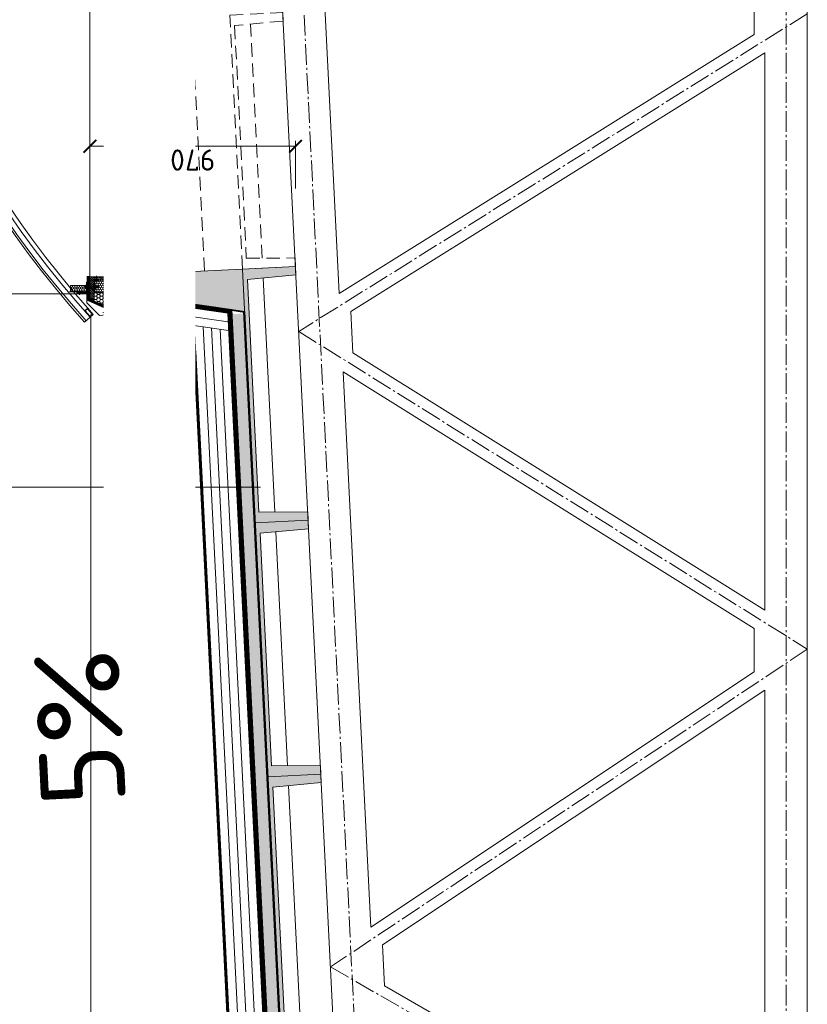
# Model space of a CAD drawing. Header units: millimetres. Extents: x -29085 to 3627694, y -159961 to 2281735.
# Tile 141 of 229: x 118157 to 121874, y 292406 to 297055. Entities that reach past the tile are written whole.
import ezdxf
from ezdxf import colors
from ezdxf.entities.mleader import LeaderData, LeaderLine
from ezdxf.enums import TextEntityAlignment as Align
from ezdxf.math import Vec2, Vec3

# ---------------------------------------------------------------- set-up
doc = ezdxf.new("R2010")
doc.units = ezdxf.units.MM
for name, pattern in [('AM_DIN_G_W050', [13.75, 9.75, -1.5, 1, -1.5]), ('CARKOVANA', [5, 3, -2]), ('DASHDOT', [25.4, 12.7, -6.35, 0, -6.35]), ('HIDDEN', [9.525, 6.35, -3.175])]:
    doc.linetypes.add(name, pattern=pattern)
doc.layers.add('_____detaily', color=1, linetype='Continuous')
for name, color, linetype, lineweight in [('A99_N_kce-pohl', 1, 'Continuous', 9), ('A99_N_kce-rez-sil', 6, 'Continuous', 18), ('A99_N_kce-rez-ten', 4, 'Continuous', 9), ('A99_N_koty-200', 5, 'Continuous', 5), ('A99_N_koty-200-vysk', 6, 'Continuous', 9), ('A99_N_sraf', 252, 'Continuous', 0), ('A99_N_txt-popis-50', 240, 'Continuous', 9), ('A99_N_znaceni 200', 5, 'Continuous', 5), ('A99_S_kce-pohl', 7, 'Continuous', 5), ('A99_S_kce-rez-sil', 7, 'Continuous', 15), ('A99_S_kce-rez-ten', 7, 'Continuous', 9), ('A99_S_sraf', 252, 'Continuous', 9)]:
    doc.layers.add(name, color=color, linetype=linetype, lineweight=lineweight)
doc.styles.add('A99_kota', font='isocpeur.ttf', dxfattribs={"height": 2})
doc.styles.add('A99_popis', font='isocpeur.ttf')
doc.styles.add('ad_popis 100', font='isocpeur.ttf', dxfattribs={"height": 200})
doc.linetypes.add('IZOLACE', pattern='A,0.00254,-2.54,[134,ltypeshp.shx,S=2.54,R=0,X=-2.54,Y=0],-5.08,[134,ltypeshp.shx,S=2.54,R=180,X=2.54,Y=0],-2.54', length=10.16254)
doc.dimstyles.new('A99_kota_200 new', dxfattribs={"dimscale": 200, "dimtxt": 2, "dimasz": 1.2, "dimexe": 0.5, "dimexo": 1.5, "dimgap": 0.3, "dimtad": 1, "dimdec": 0, "dimzin": 3, "dimdsep": 46, "dimtxsty": 'A99_kota', "dimblk": 'ARCHTICK', "dimcen": 2.5, "dimazin": 2, "dimtfac": 0.75, "dimtdec": 0, "dimtmove": 2, "dimatfit": 0, "dimfxl": 4, "dimfxlon": 1, "dimtolj": 1, "dimtzin": 0, "dimlwd": 5, "dimlwe": 5, "dimarcsym": 0})

# ---------------------------------------------------------------- blocks, each defined once
blk = doc.blocks.new('_ArchTick')
at = {"color": 0, "linetype": 'ByBlock', "const_width": 0.15}
blk.add_lwpolyline([(-0.5, -0.5), (0.5, 0.5)], dxfattribs=at)
blk = doc.blocks.new('*D585')
at = {"layer": 'A99_N_koty-200', "color": 0, "linetype": 'Continuous', "lineweight": 5, "ltscale": 10, "transparency": 16777216}
for p, q in [((118489, 296257.8), (118489, 296482.8)), ((119458.8, 296257.8), (119458.8, 296482.8)), ((118489, 296457.8), (119458.8, 296457.8))]:
    blk.add_line(p, q, dxfattribs=at)
at = {"layer": 'Defpoints', "color": 0, "linetype": 'Continuous', "ltscale": 10, "transparency": 16777216}
for p in [(119458.8, 296457.8), (119458.8, 295890.4), (118489, 295858.3)]:
    blk.add_point(p, dxfattribs=at)
at = {"layer": 'A99_N_koty-200', "color": 0, "linetype": 'Continuous', "lineweight": 5, "ltscale": 10, "transparency": 16777216, "xscale": 60, "yscale": 60, "zscale": 60}
for p, rotation in [((118489, 296457.8), 179.9999999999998), ((119458.8, 296457.8), 359.9999999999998)]:
    blk.add_blockref('_ArchTick', p, dxfattribs=dict(at, rotation=rotation))
at = {"layer": 'A99_N_koty-200', "color": 0, "linetype": 'Continuous', "lineweight": 0, "ltscale": 10, "transparency": 16777216, "insert": (118973.9, 296392.8), "char_height": 100, "attachment_point": 5, "rotation": 180, "style": 'A99_kota'}
blk.add_mtext('\\A1;970', dxfattribs=at)
blk = doc.blocks.new('*U53')
at = {"color": 0}
for p, q in [((-0.721, 4.139), (-4.149, 0.711)), ((4.139, 0.711), (0.711, 4.139)), ((-4.149, -0.721), (-0.721, -4.149)), ((0.711, -4.149), (4.139, -0.721)), ((-0.005, -4.445), (-0.005, -22.145))]:
    blk.add_line(p, q, dxfattribs=at)
for centre, start, end in [((-0.005, 3.424), 45, 135), ((-3.433, -0.005), 135, 225), ((3.424, -0.005), 315, 45), ((-0.005, -3.433), 225, 315)]:
    blk.add_arc(centre, 1.012, start, end, dxfattribs=at)
at = {"color": 0, "linetype": 'ByBlock', "style": 'A99_popis', "width": 0.953108}
blk.add_attdef('SKLADBA', text='', height=3, rotation=0.0103, dxfattribs=at).set_placement((-2.863, -1.506), (2.855, -1.505), align=Align.FIT)
blk = doc.blocks.new('Befestiger_gross')
at = {"layer": '_____detaily', "linetype": 'Continuous', "lineweight": -2}
for p, q in [((0.5, 0.5), (0, 0)), ((0.5, 0.5), (0, 0)), ((0.5, -0.5), (0, 0)), ((0.5, -0.5), (0, 0)), ((2.1, 0.5), (0.5, 0.5)), ((2.1, 0.5), (0.5, 0.5)), ((0.6, 0.5), (0.6, 0.5)), ((0.6, 0.5), (0.6, 0.5)), ((0.6, 0.5), (0.6, 0.5)), ((0.6, 0.5), (0.6, 0.5)), ((1.7, -1), (2.3, 1)), ((2.3, 1), (2.1, 0.5)), ((2.3, 1), (2.5, 0.5)), ((2.3, 1), (2.5, 0.5)), ((3.3, 0.5), (2.5, 0.5)), ((3.3, 0.5), (2.5, 0.5)), ((2.9, -1), (3.5, 1)), ((3.5, 1), (3.3, 0.5)), ((3.5, 1), (3.7, 0.5)), ((3.5, 1), (3.7, 0.5)), ((4.5, 0.5), (3.7, 0.5)), ((4.5, 0.5), (3.7, 0.5)), ((4, -1), (4.7, 1)), ((4.5, 0.5), (4.7, 1)), ((4.7, 1), (4.8, 0.5)), ((4.7, 1), (4.8, 0.5)), ((5.7, 0.5), (4.8, 0.5)), ((5.7, 0.5), (4.8, 0.5)), ((5.2, -1), (5.9, 1)), ((5.7, 0.5), (5.9, 1)), ((5.9, 1), (6, 0.5)), ((5.9, 1), (6, 0.5)), ((6.9, 0.5), (6, 0.5)), ((6, 0.5), (6, 0.5)), ((6.9, 0.5), (6, 0.5)), ((6, 0.5), (6, 0.5)), ((6.4, -1), (7, 1)), ((6.9, 0.5), (7, 1)), ((7, 1), (7.2, 0.5)), ((7, 1), (7.2, 0.5)), ((8.1, 0.5), (7.2, 0.5)), ((8.1, 0.5), (7.2, 0.5)), ((7.6, -1), (8.2, 1)), ((8.1, 0.5), (8.2, 1)), ((8.2, 1), (8.4, 0.5)), ((8.2, 1), (8.4, 0.5)), ((9.3, 0.5), (8.4, 0.5)), ((9.3, 0.5), (8.4, 0.5)), ((8.8, -1), (9.4, 1)), ((9.3, 0.5), (9.4, 1)), ((9.4, 1), (9.6, 0.5)), ((9.4, 1), (9.6, 0.5)), ((10.5, 0.5), (9.6, 0.5)), ((10.5, 0.5), (9.6, 0.5)), ((10, -1), (10.6, 1)), ((10.6, 1), (10.5, 0.5)), ((10.6, 1), (10.8, 0.5)), ((10.6, 1), (10.8, 0.5)), ((11.6, 0.5), (10.8, 0.5)), ((11.6, 0.5), (10.8, 0.5)), ((11.2, -1), (11.8, 1)), ((11.8, 1), (11.6, 0.5)), ((11.8, 1), (12, 0.5)), ((11.8, 1), (12, 0.5)), ((12.8, 0.5), (12, 0.5)), ((12.8, 0.5), (12, 0.5)), ((12.4, -1), (13, 1)), ((13, 1), (12.8, 0.5)), ((13, 1), (13.1, 0.5)), ((13, 1), (13.1, 0.5)), ((14, 0.5), (13.1, 0.5)), ((14, 0.5), (13.1, 0.5)), ((13.5, -1), (14.2, 1)), ((14.2, 1), (14, 0.5)), ((14.2, 1), (14.3, 0.5)), ((14.2, 1), (14.3, 0.5)), ((15.2, 0.5), (14.3, 0.5)), ((14.3, 0.5), (14.3, 0.5)), ((15.2, 0.5), (14.3, 0.5)), ((14.3, 0.5), (14.3, 0.5)), ((14.7, -1), (15.4, 1)), ((15.4, 1), (15.2, 0.5)), ((15.4, 1), (15.5, 0.5)), ((15.4, 1), (15.5, 0.5)), ((16.4, 0.5), (15.5, 0.5)), ((16.4, 0.5), (15.5, 0.5)), ((15.9, -1), (16.5, 1)), ((16.5, 1), (16.4, 0.5)), ((16.5, 1), (16.7, 0.5)), ((16.5, 1), (16.7, 0.5)), ((17.6, 0.5), (16.7, 0.5)), ((17.6, 0.5), (16.7, 0.5)), ((17.1, -1), (17.7, 1)), ((17.7, 1), (17.6, 0.5)), ((17.7, 1), (17.9, 0.5)), ((17.7, 1), (17.9, 0.5)), ((18.8, 0.5), (17.9, 0.5)), ((18.8, 0.5), (17.9, 0.5)), ((18.3, -1), (18.9, 1)), ((18.9, 1), (18.8, 0.5)), ((18.9, 1), (19.1, 0.5)), ((18.9, 1), (19.1, 0.5)), ((19.9, 0.5), (19.1, 0.5)), ((19.9, 0.5), (19.1, 0.5)), ((19.5, -1), (20.1, 1.1)), ((20.1, 1.1), (19.9, 0.5)), ((20.1, 1.1), (20.3, 0.5)), ((20.1, 1.1), (20.3, 0.5)), ((21.1, 0.5), (20.3, 0.5)), ((20.3, 0.5), (20.3, 0.5)), ((21.1, 0.5), (20.3, 0.5)), ((20.3, 0.5), (20.3, 0.5)), ((20.7, -1), (21.3, 1.1)), ((21.3, 1.1), (21.1, 0.5)), ((21.3, 1.1), (21.5, 0.5)), ((21.3, 1.1), (21.5, 0.5)), ((22.3, 0.5), (21.5, 0.5)), ((22.3, 0.5), (21.5, 0.5)), ((21.8, -1), (22.5, 1.1)), ((22.5, 1.1), (22.3, 0.5)), ((22.5, 1.1), (22.6, 0.5)), ((22.5, 1.1), (22.6, 0.5)), ((23.5, 0.5), (22.6, 0.5)), ((23.5, 0.5), (22.6, 0.5)), ((23, -1), (23.7, 1.1)), ((23.7, 1.1), (23.5, 0.5)), ((23.7, 1.1), (23.8, 0.5)), ((23.7, 1.1), (23.8, 0.5)), ((24.7, 0.5), (23.8, 0.5)), ((24.7, 0.5), (23.8, 0.5)), ((24.2, -1), (24.9, 1.1)), ((24.9, 1.1), (24.7, 0.5)), ((24.9, 1.1), (25, 0.5)), ((24.9, 1.1), (25, 0.5)), ((25.9, 0.5), (25, 0.5)), ((25.9, 0.5), (25, 0.5)), ((25.4, -1), (26, 1.1)), ((26, 1.1), (25.9, 0.5)), ((26, 1.1), (26.2, 0.5)), ((26, 1.1), (26.2, 0.5)), ((27, 0.5), (26.2, 0.5)), ((27, 0.5), (26.2, 0.5)), ((26.5, -1), (27.2, 1)), ((27.2, 1), (27, 0.5)), ((27.2, 1), (27.3, 0.5)), ((27.2, 1), (27.3, 0.5)), ((28.2, 0.5), (27.3, 0.5)), ((28.2, 0.5), (27.3, 0.5)), ((27.7, -1), (28.4, 1)), ((28.4, 1), (28.2, 0.5)), ((28.4, 1), (28.5, 0.5)), ((28.4, 1), (28.5, 0.5)), ((29.4, 0.5), (28.5, 0.5)), ((28.5, 0.5), (28.5, 0.5)), ((29.4, 0.5), (28.5, 0.5)), ((28.5, 0.5), (28.5, 0.5)), ((28.9, -1), (29.6, 1)), ((29.6, 1), (29.4, 0.5)), ((29.6, 1), (29.7, 0.5)), ((29.6, 1), (29.7, 0.5)), ((30.6, 0.5), (29.7, 0.5)), ((30.6, 0.5), (29.7, 0.5)), ((30.1, -1), (30.7, 1)), ((30.7, 1), (30.6, 0.5)), ((30.7, 1), (30.9, 0.5)), ((30.7, 1), (30.9, 0.5)), ((31.8, 0.5), (30.9, 0.5)), ((31.8, 0.5), (30.9, 0.5)), ((31.3, -1), (31.9, 1)), ((31.9, 1), (31.8, 0.5)), ((31.9, 1), (32.1, 0.5)), ((31.9, 1), (32.1, 0.5)), ((33, 0.5), (32.1, 0.5)), ((33, 0.5), (32.1, 0.5)), ((32.5, -1), (33.1, 1)), ((33.1, 1), (33, 0.5)), ((33.1, 1), (33.3, 0.5)), ((33.1, 1), (33.3, 0.5)), ((34.1, 0.5), (33.3, 0.5)), ((34.1, 0.5), (33.3, 0.5)), ((33.7, -1), (34.3, 1)), ((34.3, 1), (34.1, 0.5)), ((34.3, 1), (34.5, 0.5)), ((34.3, 1), (34.5, 0.5)), ((36.5, 0.5), (34.5, 0.5)), ((36.5, 0.5), (34.5, 0.5)), ((36.5, 0.5), (37.3, 1.4)), ((36.5, 0.5), (37.3, 1.4)), ((37.3, -1.4), (37.3, 1.4)), ((37.3, -1.4), (37.3, 1.4)), ((1.5, -0.5), (0.5, -0.5)), ((1.5, -0.5), (0.5, -0.5)), ((1.5, -0.5), (1.7, -1)), ((1.5, -0.5), (1.7, -1)), ((1.7, -1), (1.8, -0.5)), ((2.7, -0.5), (1.8, -0.5)), ((2.7, -0.5), (1.8, -0.5)), ((2.7, -0.5), (2.9, -1)), ((2.7, -0.5), (2.9, -1)), ((2.9, -1), (3, -0.5)), ((3.9, -0.5), (3, -0.5)), ((3.9, -0.5), (3, -0.5)), ((3.9, -0.5), (4, -1)), ((3.9, -0.5), (4, -1)), ((4.2, -0.5), (4, -1)), ((5.1, -0.5), (4.2, -0.5)), ((5.1, -0.5), (4.2, -0.5)), ((5.1, -0.5), (5.2, -1)), ((5.1, -0.5), (5.2, -1)), ((5.4, -0.5), (5.2, -1)), ((6.3, -0.5), (5.4, -0.5)), ((6.3, -0.5), (5.4, -0.5)), ((6.3, -0.5), (6.4, -1)), ((6.3, -0.5), (6.4, -1)), ((6.6, -0.5), (6.4, -1)), ((7.4, -0.5), (6.6, -0.5)), ((7.4, -0.5), (6.6, -0.5)), ((7.4, -0.5), (7.6, -1)), ((7.4, -0.5), (7.6, -1)), ((7.8, -0.5), (7.6, -1)), ((8.6, -0.5), (7.8, -0.5)), ((8.6, -0.5), (7.8, -0.5)), ((8.6, -0.5), (8.8, -1)), ((8.6, -0.5), (8.8, -1)), ((8.9, -0.5), (8.8, -1)), ((9.8, -0.5), (8.9, -0.5)), ((9.8, -0.5), (8.9, -0.5)), ((9.8, -0.5), (10, -1)), ((9.8, -0.5), (10, -1)), ((10.1, -0.5), (10, -1)), ((11, -0.5), (10.1, -0.5)), ((11, -0.5), (10.1, -0.5)), ((11, -0.5), (11.2, -1)), ((11, -0.5), (11.2, -1)), ((11.3, -0.5), (11.2, -1)), ((12.2, -0.5), (11.3, -0.5)), ((12.2, -0.5), (11.3, -0.5)), ((12.2, -0.5), (12.3, -1)), ((12.2, -0.5), (12.3, -1)), ((12.5, -0.5), (12.3, -1)), ((13.4, -0.5), (12.5, -0.5)), ((13.4, -0.5), (12.5, -0.5)), ((13.4, -0.5), (13.5, -1)), ((13.4, -0.5), (13.5, -1)), ((13.7, -0.5), (13.5, -1)), ((14.6, -0.5), (13.7, -0.5)), ((14.6, -0.5), (13.7, -0.5)), ((14.6, -0.5), (14.7, -1)), ((14.6, -0.5), (14.7, -1)), ((14.9, -0.5), (14.7, -1)), ((15.7, -0.5), (14.9, -0.5)), ((15.7, -0.5), (14.9, -0.5)), ((15.7, -0.5), (15.9, -1)), ((15.7, -0.5), (15.9, -1)), ((16.1, -0.5), (15.9, -1)), ((16.9, -0.5), (16.1, -0.5)), ((16.9, -0.5), (16.1, -0.5)), ((16.9, -0.5), (17.1, -1)), ((16.9, -0.5), (17.1, -1)), ((17.2, -0.5), (17.1, -1)), ((18.1, -0.5), (17.2, -0.5)), ((18.1, -0.5), (17.2, -0.5)), ((18.1, -0.5), (18.3, -1)), ((18.1, -0.5), (18.3, -1)), ((18.4, -0.5), (18.3, -1)), ((19.3, -0.5), (18.4, -0.5)), ((19.3, -0.5), (18.4, -0.5)), ((19.3, -0.5), (19.5, -1)), ((19.3, -0.5), (19.5, -1)), ((19.6, -0.5), (19.5, -1)), ((20.5, -0.5), (19.6, -0.5)), ((20.5, -0.5), (19.6, -0.5)), ((20.5, -0.5), (20.7, -1)), ((20.5, -0.5), (20.7, -1)), ((20.8, -0.5), (20.7, -1)), ((21.7, -0.5), (20.8, -0.5)), ((21.7, -0.5), (20.8, -0.5)), ((21.7, -0.5), (21.8, -1)), ((21.7, -0.5), (21.8, -1)), ((22, -0.5), (21.8, -1)), ((22.9, -0.5), (22, -0.5)), ((22.9, -0.5), (22, -0.5)), ((22.9, -0.5), (23, -1)), ((22.9, -0.5), (23, -1)), ((23.2, -0.5), (23, -1)), ((24.1, -0.5), (23.2, -0.5)), ((24.1, -0.5), (23.2, -0.5)), ((24.1, -0.5), (24.2, -1)), ((24.1, -0.5), (24.2, -1)), ((24.4, -0.5), (24.2, -1)), ((25.3, -0.5), (24.4, -0.5)), ((25.3, -0.5), (24.4, -0.5)), ((25.3, -0.5), (25.4, -1)), ((25.3, -0.5), (25.4, -1)), ((25.6, -0.5), (25.4, -1)), ((26.4, -0.5), (25.6, -0.5)), ((26.4, -0.5), (25.6, -0.5)), ((26.4, -0.5), (26.5, -1)), ((26.4, -0.5), (26.5, -1)), ((26.7, -0.5), (26.5, -1)), ((27.6, -0.5), (26.7, -0.5)), ((27.6, -0.5), (26.7, -0.5)), ((27.6, -0.5), (27.7, -1)), ((27.6, -0.5), (27.7, -1)), ((27.9, -0.5), (27.7, -1)), ((28.8, -0.5), (27.9, -0.5)), ((28.8, -0.5), (27.9, -0.5)), ((28.8, -0.5), (28.9, -1)), ((28.8, -0.5), (28.9, -1)), ((29.1, -0.5), (28.9, -1)), ((30, -0.5), (29.1, -0.5)), ((30, -0.5), (29.1, -0.5)), ((30, -0.5), (30.1, -1)), ((30, -0.5), (30.1, -1)), ((30.3, -0.5), (30.1, -1)), ((31.1, -0.5), (30.3, -0.5)), ((31.1, -0.5), (30.3, -0.5)), ((31.1, -0.5), (31.3, -1)), ((31.1, -0.5), (31.3, -1)), ((31.5, -0.5), (31.3, -1)), ((32.3, -0.5), (31.5, -0.5)), ((32.3, -0.5), (31.5, -0.5)), ((32.3, -0.5), (32.5, -1)), ((32.3, -0.5), (32.5, -1)), ((32.6, -0.5), (32.5, -1)), ((33.5, -0.5), (32.6, -0.5)), ((33.5, -0.5), (32.6, -0.5)), ((33.5, -0.5), (33.7, -1)), ((33.5, -0.5), (33.7, -1)), ((33.8, -0.5), (33.7, -1)), ((36.5, -0.5), (33.8, -0.5)), ((36.5, -0.5), (33.8, -0.5)), ((36.5, -0.5), (37.3, -1.4)), ((36.5, -0.5), (37.3, -1.4))]:
    blk.add_line(p, q, dxfattribs=at)

msp = doc.modelspace()

# ---------------------------------------------------------------- hatches: boundary and pattern name
at = {"layer": 'A99_N_kce-rez-ten', "lineweight": 0, "transparency": 33554562}
h = msp.add_hatch(dxfattribs=at)
h.set_pattern_fill('ANSI31', color=1, scale=50)
h.set_pattern_definition([(135, (123068.95, 261398.5855), (-4.4194174, -4.4194174), [])])
h.paths.add_polyline_path([(118489, 295825.8), (118649, 295825.8), (118649, 295840.8), (118489, 295840.8)])
at = {"layer": 'A99_N_kce-rez-ten', "linetype": 'Continuous', "lineweight": 0}
h = msp.add_hatch(dxfattribs=at)
h.set_pattern_fill('HONEY', color=1, scale=0.25, style=2)
h.set_pattern_definition([(90, (-86191.5497, -754730.248), (-5.41265875, 9.375), [6.25, -12.5]), (210, (-86191.5497, -754730.248), (-5.412658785, -9.37499998), [6.25, -12.5]), (150, (-86191.5497, -754730.248), (-10.825317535, 2e-08), [-12.5, 6.25])])
h.paths.add_polyline_path([(118472.5, 295769.8), (118472.5, 295799.8), (118397.5, 295799.8), (118397.5, 295773.8), (118455, 295773.3), (118455, 295769.8)])
at = {"layer": 'A99_N_kce-rez-ten', "lineweight": 0}
for points in [[(118469.7, 295800.8), (118469.7, 295785.8), (118470.7, 295785.8), (118470.7, 295800.8)], [(118512, 295800.8), (118512, 295785.8), (118510.9, 295785.8), (118510.9, 295800.8)], [(118638, 295808.3), (118638, 295793.3), (118639, 295793.3), (118639, 295808.3)]]:
    msp.add_hatch(color=1, dxfattribs=at).paths.add_polyline_path(points)
at = {"layer": 'A99_N_kce-rez-ten', "lineweight": 0, "transparency": 33554562}
h = msp.add_hatch(dxfattribs=at)
h.set_pattern_fill('ANSI31', color=1, scale=50)
h.set_pattern_definition([(135, (123068.95, 261326.0855), (-4.4194174, -4.4194174), [])])
h.paths.add_polyline_path([(118509, 295730.8), (118509, 295825.8), (118489, 295825.8), (118489, 295738.3)])
at = {"layer": 'A99_N_kce-rez-ten', "linetype": 'Continuous', "lineweight": 0}
h = msp.add_hatch(dxfattribs=at)
h.set_pattern_fill('HONEY', color=1, scale=0.25, style=2)
h.set_pattern_definition([(90, (-86071.0497, -754704.248), (-5.41265875, 9.375), [6.25, -12.5]), (210, (-86071.0497, -754704.248), (-5.412658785, -9.37499998), [6.25, -12.5]), (150, (-86071.0497, -754704.248), (-10.825317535, 2e-08), [-12.5, 6.25])])
h.paths.add_polyline_path([(118510.9, 295767.8), (118647, 295768.8), (118647, 295823.8), (118510.9, 295823.8)])
at = {"layer": 'A99_N_sraf', "lineweight": 0, "transparency": 33554562}
h = msp.add_hatch(dxfattribs=at)
h.set_pattern_fill('HONEY', color=1, scale=75)
h.set_pattern_definition([(0, (-86071.05, 262283.252), (14.0625, 8.11898812), [9.375, -18.75]), (120, (-86071.05, 262283.252), (-14.06249997, 8.11898818), [9.375, -18.75]), (60, (-86071.05, 262283.252), (3e-08, 16.2379763), [-18.75, 9.375])])
h.paths.add_polyline_path([(118509, 295765.8), (118508.9, 295726.8), (118664.4, 295657.6), (118675.9, 295736.8), (118649, 295765.8)])
h = msp.add_hatch(dxfattribs=at)
h.set_pattern_fill('HONEY', color=1, scale=75)
h.set_pattern_definition([(272.86, (118990.93, 295436.099), (8.81053, -13.63988), [9.375, -18.75]), (32.86, (118990.93, 295436.099), (7.40722, 14.4501), [9.375, -18.75]), (332.86, (118990.93, 295436.099), (16.21775, 0.8102), [-18.75, 9.375])])
h.paths.add_polyline_path([(118988.2, 295490.1), (118982.2, 295611.5), (118885.4, 295625.5)])
at = {"layer": 'A99_S_sraf', "lineweight": 0, "transparency": 33554687}
h = msp.add_hatch(dxfattribs=at)
h.set_pattern_fill('ZELEZOBETON', color=256, scale=10)
h.set_pattern_definition([(135, (122783.95, 243373.25), (-35.35534, -35.35534), []), (135, (122783.95, 243387.394), (-35.35534, -35.35534), []), (135, (122783.95, 243415.68), (-49.497475, -21.213203), [20, -10, 0, -10])])
h.paths.add_polyline_path([(119508.5, 289885.4), (119569.5, 289888.4), (119707, 289895.3), (119758.2, 289897.9), (119756.2, 289937.8), (119526, 289936.3), (119471.1, 291035), (119700.3, 291056.4), (119696.3, 291136.3), (119466.1, 291134.8), (119411.3, 292233.5), (119640.4, 292254.9), (119636.4, 292334.8), (119406.3, 292333.3), (119351.4, 293432), (119580.4, 293453.4), (119576.4, 293533.3), (119346.4, 293531.8), (119291.5, 294630.5), (119520.7, 294651.9), (119516.5, 294731.8), (119286.5, 294730.3), (119231.6, 295829), (119460.6, 295850.4), (119458.6, 295890.4), (118649.9, 295850), (118654.3, 295760.1), (119219.1, 295678.2)])
at = {"layer": 'A99_S_sraf', "linetype": 'Continuous', "lineweight": 0, "ltscale": 2, "transparency": 33554562}
h = msp.add_hatch(dxfattribs=at)
h.set_pattern_fill('BETON-LEHKY', color=256, scale=10)
h.set_pattern_definition([(137.86, (119497.84, 271899.01), (-26.83778, -29.660305), []), (92.86, (119482.357, 271943.362), (-29.660305, 26.837778), [5, -51.56854]), (137.86, (119482.108, 271948.356), (-26.83778, -29.660305), [5, -35]), (182.86, (119478.4, 271951.71), (-26.837778, -29.660305), [5, -51.56854]), (227.86, (119473.406, 271951.46), (29.660305, -26.83778), [5, -35]), (92.86, (119470.3, 271942.76), (-29.660305, 26.837778), [5, -51.56854]), (137.86, (119474.01, 271939.405), (-26.83778, -29.660305), [5, -35]), (182.86, (119479.002, 271939.655), (-26.837778, -29.660305), [5, -51.56854]), (227.86, (119482.357, 271943.362), (29.660305, -26.83778), [5, -35]), (137.86, (119465.08, 271955.62), (-26.83778, -29.660305), [10, -30])])
h.paths.add_polyline_path([(119452.2, 289810.9), (119159.7, 295665.2), (119214.6, 295667.9), (119503.5, 289885.1), (119504, 289808.5)])

# ---------------------------------------------------------------- linework, layer by layer
at = {"layer": 'A99_N_kce-pohl', "lineweight": 5}
for points in [[(118489, 295842.8), (118489, 298583.3)], [(118549, 295673.3), (118579, 295673.3), (118579, 295663.3), (118534, 295658.3), (118474, 295718.3), (118474, 295763.3), (118444, 295763.3)]]:
    msp.add_lwpolyline(points, dxfattribs=at)
at = {"layer": 'A99_N_kce-pohl', "linetype": 'Continuous', "lineweight": 0}
msp.add_lwpolyline([(118664.4, 295657.6), (118508.9, 295726.8), (118509, 295765.8), (118649, 295765.8), (118675.9, 295736.8)], close=True, dxfattribs=at)
at = {"layer": 'A99_N_kce-pohl', "linetype": 'Continuous'}
for points in [[(118478.3, 295693.6), (118504.9, 295663.8), (118490, 295650.5), (118463.4, 295680.3)], [(118478.1, 295690.1), (118501.4, 295664), (118490.2, 295654), (118466.9, 295680.1)]]:
    msp.add_lwpolyline(points, close=True, dxfattribs=at)
for points in [[(118504.9, 295663.8), (118478.3, 295693.6)], [(118490, 295650.5), (118463.9, 295627.2)]]:
    msp.add_lwpolyline(points, dxfattribs=at)
at = {"layer": 'A99_N_kce-pohl'}
msp.add_lwpolyline([(118493.8, 295663.3), (118493.8, 283513.3)], dxfattribs=at)
at = {"layer": 'A99_N_kce-pohl', "lineweight": 0}
for points in [[(119143.5, 295588.1), (118664.4, 295657.6)], [(118990.9, 295436.1), (118982.2, 295611.5)]]:
    msp.add_lwpolyline(points, dxfattribs=at)
at = {"layer": 'A99_N_kce-pohl', "linetype": 'Continuous', "lineweight": 5}
for radius, start, end in [(4410, 137.9079, 222.0921), (4355, 137.9045, 221.5692)]:
    msp.add_arc((121736.5, 298583.3), radius, start, end, dxfattribs=at)
at = {"layer": 'A99_N_kce-rez-sil', "color": 1, "linetype": 'Continuous', "lineweight": 5}
for radius, start, end in [(4400, 137.9079, 222.0921), (4375, 137.906, 222.094)]:
    msp.add_arc((121736.5, 298583.3), radius, start, end, dxfattribs=at)
at = {"layer": 'A99_N_kce-rez-ten', "color": 1, "lineweight": 0}
for p, q in [((118464.4, 295796.8), (118464.4, 295789.8)), ((118467.5, 295797.6), (118465.2, 295797.6)), ((118467.4, 295795.3), (118465.2, 295795.3)), ((118467.5, 295795.3), (118465.2, 295795.3)), ((118467.5, 295791.3), (118465.2, 295791.3)), ((118467.5, 295789), (118465.2, 295789)), ((118468.3, 295798.3), (118467.8, 295798.3)), ((118467.8, 295798.3), (118467.8, 295788.3)), ((118468.3, 295788.3), (118467.8, 295788.3)), ((118468.3, 295797.6), (118468.7, 295801.3)), ((118468.3, 295798.3), (118468.3, 295788.3)), ((118468.3, 295797.6), (118468.3, 295789)), ((118468.7, 295785.3), (118468.3, 295789)), ((118469.7, 295801.3), (118468.7, 295801.3)), ((118469.7, 295801.3), (118468.7, 295801.3)), ((118469.7, 295785.3), (118468.7, 295785.3)), ((118469.7, 295785.3), (118468.7, 295785.3)), ((118469.7, 295785.3), (118469.7, 295801.3)), ((118469.7, 295800.8), (118469.7, 295785.8)), ((118470.7, 295800.8), (118469.7, 295800.8)), ((118469.7, 295785.8), (118470.7, 295785.8)), ((118470.7, 295785.8), (118469.7, 295785.8)), ((118470.7, 295785.8), (118470.7, 295800.8)), ((118509, 295796.4), (118470.7, 295796.4)), ((118509, 295790.1), (118470.7, 295790.1)), ((118510.9, 295785.8), (118512, 295785.8)), ((118510.9, 295785.8), (118510.9, 295800.8)), ((118510.9, 295800.8), (118512, 295800.8)), ((118512, 295785.8), (118510.9, 295785.8)), ((118512, 295801.3), (118513, 295801.3)), ((118512, 295785.3), (118512, 295801.3)), ((118512, 295801.3), (118513, 295801.3)), ((118512, 295800.8), (118512, 295785.8)), ((118512, 295785.3), (118513, 295785.3)), ((118512, 295785.3), (118513, 295785.3)), ((118513.3, 295797.6), (118513, 295801.3)), ((118513, 295785.3), (118513.3, 295789)), ((118513.3, 295798.3), (118513.8, 295798.3)), ((118513.3, 295798.3), (118513.3, 295788.3)), ((118513.3, 295797.6), (118513.3, 295789)), ((118513.3, 295788.3), (118513.8, 295788.3)), ((118513.8, 295798.3), (118513.8, 295788.3)), ((118514.1, 295797.6), (118516.5, 295797.6)), ((118514.1, 295795.3), (118516.5, 295795.3)), ((118514.1, 295791.3), (118516.5, 295791.3)), ((118514.1, 295789), (118516.5, 295789)), ((118514.2, 295795.3), (118516.5, 295795.3)), ((118517.2, 295796.8), (118517.2, 295789.8)), ((118517.2, 295795.5), (118517.8, 295796.4)), ((118518.3, 295791), (118517.2, 295795.5)), ((118518.3, 295791), (118517.6, 295791)), ((118518.9, 295790.1), (118517.8, 295796.4)), ((118518.3, 295795.5), (118517.8, 295796.4)), ((118519.4, 295791), (118518.3, 295795.5)), ((118519, 295795.5), (118518.3, 295795.5)), ((118518.9, 295790.1), (118518.3, 295791)), ((118518.9, 295790.1), (118519.4, 295791)), ((118519, 295795.5), (118519.6, 295796.4)), ((118520.1, 295791), (118519, 295795.5)), ((118520.1, 295791), (118519.4, 295791)), ((118520.7, 295790.1), (118519.6, 295796.4)), ((118520.1, 295795.5), (118519.6, 295796.4)), ((118521.2, 295791), (118520.1, 295795.5)), ((118520.8, 295795.5), (118520.1, 295795.5)), ((118520.7, 295790.1), (118520.1, 295791)), ((118520.7, 295790.1), (118521.2, 295791)), ((118520.8, 295795.5), (118521.4, 295796.4)), ((118521.9, 295791), (118520.8, 295795.5)), ((118521.9, 295791), (118521.2, 295791)), ((118522.5, 295790.1), (118521.4, 295796.4)), ((118521.9, 295795.5), (118521.4, 295796.4)), ((118523, 295791), (118521.9, 295795.5)), ((118522.6, 295795.5), (118521.9, 295795.5)), ((118522.5, 295790.1), (118521.9, 295791)), ((118522.5, 295790.1), (118523, 295791)), ((118522.6, 295795.5), (118523.2, 295796.4)), ((118523.7, 295791), (118522.6, 295795.5)), ((118523.7, 295791), (118523, 295791)), ((118524.3, 295790.1), (118523.2, 295796.4)), ((118523.7, 295795.5), (118523.2, 295796.4)), ((118524.8, 295791), (118523.7, 295795.5)), ((118524.4, 295795.5), (118523.7, 295795.5)), ((118524.3, 295790.1), (118523.7, 295791)), ((118524.3, 295790.1), (118524.8, 295791)), ((118524.4, 295795.5), (118525, 295796.4)), ((118525.5, 295791), (118524.4, 295795.5)), ((118525.5, 295791), (118524.8, 295791)), ((118526.1, 295790.1), (118525, 295796.4)), ((118525.5, 295795.5), (118525, 295796.4)), ((118526.6, 295791), (118525.5, 295795.5)), ((118526.2, 295795.5), (118525.5, 295795.5)), ((118526.1, 295790.1), (118525.5, 295791)), ((118526.1, 295790.1), (118526.6, 295791)), ((118526.2, 295795.5), (118526.8, 295796.4)), ((118527.3, 295791), (118526.2, 295795.5)), ((118527.3, 295791), (118526.6, 295791)), ((118527.9, 295790.1), (118526.8, 295796.4)), ((118527.3, 295795.5), (118526.8, 295796.4)), ((118528.4, 295791), (118527.3, 295795.5)), ((118528, 295795.5), (118527.3, 295795.5)), ((118527.9, 295790.1), (118527.3, 295791)), ((118527.9, 295790.1), (118528.4, 295791)), ((118528, 295795.5), (118528.6, 295796.4)), ((118529.1, 295791), (118528, 295795.5)), ((118529.1, 295791), (118528.4, 295791)), ((118529.7, 295790.1), (118528.6, 295796.4)), ((118529.1, 295795.5), (118528.6, 295796.4)), ((118530.2, 295791), (118529.1, 295795.5)), ((118529.8, 295795.5), (118529.1, 295795.5)), ((118529.7, 295790.1), (118529.1, 295791)), ((118529.7, 295790.1), (118530.2, 295791)), ((118529.8, 295795.5), (118530.2, 295796.1)), ((118530.2, 295794.1), (118529.8, 295795.5)), ((118530.2, 295791), (118530.2, 295796.1)), ((118530.9, 295795.3), (118530.2, 295795.5)), ((118530.2, 295791), (118530.9, 295791.2)), ((118530.9, 295791.2), (118530.9, 295795.3)), ((118632.7, 295804.3), (118632.7, 295797.3)), ((118635.8, 295805.1), (118633.4, 295805.1)), ((118635.7, 295802.8), (118633.4, 295802.8)), ((118635.8, 295802.8), (118633.4, 295802.8)), ((118635.8, 295798.8), (118633.4, 295798.8)), ((118635.8, 295796.5), (118633.4, 295796.5)), ((118636.6, 295805.8), (118636.1, 295805.8)), ((118636.1, 295805.8), (118636.1, 295795.8)), ((118636.6, 295795.8), (118636.1, 295795.8)), ((118636.6, 295805.1), (118637, 295808.8)), ((118636.6, 295805.8), (118636.6, 295795.8)), ((118636.6, 295805.1), (118636.6, 295796.5)), ((118637, 295792.8), (118636.6, 295796.5)), ((118638, 295808.8), (118637, 295808.8)), ((118638, 295808.8), (118637, 295808.8)), ((118638, 295792.8), (118637, 295792.8)), ((118638, 295792.8), (118637, 295792.8)), ((118638, 295792.8), (118638, 295808.8)), ((118638, 295808.3), (118638, 295793.3)), ((118639, 295808.3), (118638, 295808.3)), ((118638, 295793.3), (118639, 295793.3)), ((118639, 295793.3), (118638, 295793.3)), ((118639, 295793.3), (118639, 295808.3)), ((118686.2, 295803.9), (118639, 295803.9)), ((118686.2, 295797.6), (118639, 295797.6)), ((118686.6, 295797.6), (118685.5, 295803.9)), ((118687.2, 295798.5), (118686.1, 295803)), ((118686.8, 295803), (118686.1, 295803)), ((118686.6, 295797.6), (118686.1, 295798.5)), ((118686.6, 295797.6), (118687.2, 295798.5)), ((118686.8, 295803), (118687.3, 295803.9)), ((118687.9, 295798.5), (118686.8, 295803)), ((118687.9, 295798.5), (118687.1, 295798.5)), ((118688.4, 295797.6), (118687.3, 295803.9)), ((118687.9, 295803), (118687.3, 295803.9)), ((118689, 295798.5), (118687.9, 295803)), ((118688.6, 295803), (118687.9, 295803)), ((118688.4, 295797.6), (118687.9, 295798.5)), ((118688.4, 295797.6), (118689, 295798.5)), ((118688.6, 295803), (118689.1, 295803.9)), ((118689.7, 295798.5), (118688.6, 295803)), ((118689.7, 295798.5), (118688.9, 295798.5)), ((118690.2, 295797.6), (118689.1, 295803.9)), ((118689.7, 295803), (118689.1, 295803.9)), ((118690.8, 295798.5), (118689.7, 295803)), ((118690.4, 295803), (118689.7, 295803)), ((118690.2, 295797.6), (118689.7, 295798.5)), ((118690.2, 295797.6), (118690.8, 295798.5)), ((118690.4, 295803), (118690.9, 295803.9)), ((118691.5, 295798.5), (118690.4, 295803)), ((118691.5, 295798.5), (118690.7, 295798.5)), ((118692, 295797.6), (118690.9, 295803.9)), ((118691.5, 295803), (118690.9, 295803.9)), ((118692.6, 295798.5), (118691.5, 295803)), ((118692.2, 295803), (118691.5, 295803)), ((118692, 295797.6), (118691.5, 295798.5)), ((118692, 295797.6), (118692.6, 295798.5)), ((118692.2, 295803), (118692.7, 295803.9)), ((118693.3, 295798.5), (118692.2, 295803)), ((118693.3, 295798.5), (118692.5, 295798.5)), ((118693.8, 295797.6), (118692.7, 295803.9)), ((118693.3, 295803), (118692.7, 295803.9)), ((118694.4, 295798.5), (118693.3, 295803)), ((118694, 295803), (118693.3, 295803)), ((118693.8, 295797.6), (118693.3, 295798.5)), ((118693.8, 295797.6), (118694.4, 295798.5)), ((118694, 295803), (118694.5, 295803.9)), ((118695.1, 295798.5), (118694, 295803)), ((118695.1, 295798.5), (118694.3, 295798.5)), ((118695.6, 295797.6), (118694.5, 295803.9)), ((118695.1, 295803), (118694.5, 295803.9)), ((118696.2, 295798.5), (118695.1, 295803)), ((118695.8, 295803), (118695.1, 295803)), ((118695.6, 295797.6), (118695.1, 295798.5)), ((118695.6, 295797.6), (118696.2, 295798.5)), ((118695.8, 295803), (118696.3, 295803.9)), ((118696.9, 295798.5), (118695.8, 295803)), ((118696.9, 295798.5), (118696.1, 295798.5)), ((118697.4, 295797.6), (118696.3, 295803.9)), ((118696.9, 295803), (118696.3, 295803.9)), ((118698, 295798.5), (118696.9, 295803)), ((118697.6, 295803), (118696.9, 295803)), ((118697.4, 295797.6), (118696.9, 295798.5)), ((118697.4, 295797.6), (118698, 295798.5)), ((118697.6, 295803), (118698, 295803.6)), ((118698, 295801.6), (118697.6, 295803)), ((118698, 295798.5), (118698, 295803.6)), ((118698.7, 295802.8), (118698, 295803)), ((118698, 295798.5), (118698.7, 295798.7)), ((118698.7, 295798.7), (118698.7, 295802.8))]:
    msp.add_line(p, q, dxfattribs=at)
at = {"layer": 'A99_N_kce-rez-ten', "color": 1, "linetype": 'Continuous', "lineweight": 0}
for points in [[(118476.5, 295765.8), (118476.5, 295760.8), (118479, 295760.8), (118479, 295840.8), (118489, 295840.8), (118489, 295842.8), (118476.5, 295842.8), (118476.5, 295765.8)], [(118649, 295840.8), (118489, 295840.8), (118489, 295825.8), (118649, 295825.8)], [(118472.5, 295769.8), (118472.5, 295799.8), (118397.5, 295799.8), (118397.5, 295769.8)], [(118509, 295730.3), (118509, 295825.8), (118489, 295825.8), (118489, 295738.8)], [(118531, 295825.8), (118509, 295825.8), (118509, 295765.8), (118649, 295765.8), (118649, 295825.8), (118627, 295825.8), (118627, 295823.8), (118647, 295823.8), (118647, 295767.8), (118510.9, 295767.8), (118510.9, 295823.8), (118531, 295823.8)], [(118455, 295769.8), (118455, 295773.3), (118397.5, 295773.3), (118397.5, 295769.8)]]:
    msp.add_lwpolyline(points, close=True, dxfattribs=at)
at = {"layer": 'A99_N_kce-rez-ten', "linetype": 'CARKOVANA', "lineweight": 0, "ltscale": 15, "const_width": 5}
for points in [[(119621.5, 289583.3), (119621.5, 289723.5, 0.400665), (119609.5, 289736), (119292.3, 289750.7, -0.386254), (119266.1, 289776.8), (118980.9, 295487.4), (118881.3, 295618.6), (118662.3, 295650.3), (118481.5, 295730.9), (118481.5, 295840.8)], [(119626.5, 289583.3), (119626.5, 289723.5, 0.400665), (119609.8, 289741), (119292.6, 289755.7, -0.386254), (119271.1, 289777.1), (118985.8, 295489.2), (118884.1, 295623.2), (118663.7, 295655.2), (118486.5, 295734.1), (118486.5, 295840.8)]]:
    msp.add_lwpolyline(points, format="xyb", dxfattribs=at)
at = {"layer": 'A99_N_kce-rez-ten', "linetype": 'Continuous', "lineweight": 0}
for points in [[(118479, 295840.8), (118479, 295729.3), (118661.6, 295647.9), (118879.9, 295616.2), (118978.4, 295486.5), (119261.7, 289816.6)], [(118484, 295840.8), (118484, 295732.5), (118663, 295652.8), (118882.7, 295620.9), (118983.3, 295488.3), (119266.6, 289816.9)], [(118489, 295840.8), (118489, 295735.8), (118664.4, 295657.6), (118885.4, 295625.5), (118988.2, 295490.1), (119271.6, 289817.1)]]:
    msp.add_lwpolyline(points, dxfattribs=at)
at = {"layer": 'A99_N_kce-rez-ten', "linetype": 'Continuous', "lineweight": 0, "ltscale": 0.5}
for points in [[(119619, 289583.3), (119619, 289723.5, 0.400665), (119609.4, 289733.5), (119292.2, 289748.3, -0.386254), (119263.6, 289776.7), (118978.4, 295486.5), (118879.9, 295616.2), (118661.6, 295647.9), (118479, 295729.3), (118479, 295840.8)], [(119624, 289583.3), (119624, 289723.5, 0.400665), (119609.6, 289738.5), (119292.4, 289753.2, -0.386254), (119268.6, 289777), (118983.3, 295488.3), (118882.7, 295620.9), (118663, 295652.8), (118484, 295732.5), (118484, 295840.8)], [(119629, 289583.3), (119629, 289723.5, 0.400665), (119609.9, 289743.5), (119292.7, 289758.2, -0.386254), (119273.6, 289777.2), (118988.2, 295490.1), (118885.4, 295625.5), (118664.4, 295657.6), (118489, 295735.8), (118489, 295840.8)]]:
    msp.add_lwpolyline(points, format="xyb", dxfattribs=at)
at = {"layer": 'A99_N_kce-rez-ten', "color": 1, "linetype": 'DASHDOT', "lineweight": 0, "ltscale": 0.25}
for points in [[(118519.5, 295816.8), (118519.5, 295846.3)], [(118637, 295816.3), (118637, 295843.8)], [(118711.5, 295800.8), (118626.5, 295800.8)], [(118440, 295756.8), (118440, 295776.3)]]:
    msp.add_lwpolyline(points, dxfattribs=at)
at = {"layer": 'A99_N_kce-rez-ten', "color": 1, "linetype": 'Continuous', "lineweight": 0}
msp.add_lwpolyline([(118426.5, 295765.8), (118426.5, 295769.8), (118472.5, 295769.8), (118472.5, 295815.8), (118476.5, 295815.8)], dxfattribs=at)
msp.add_lwpolyline([(118476.5, 295814.3), (118476.5, 295768.8, -0.414214), (118473.5, 295765.8), (118426.5, 295765.8)], format="xyb", dxfattribs=at)
at = {"layer": 'A99_N_kce-rez-ten', "color": 1, "lineweight": 0}
for points in [[(118654, 295805.8), (118701.5, 295805.8), (118701.5, 295800.8)], [(118654, 295795.8), (118701.5, 295795.8), (118701.5, 295800.8)]]:
    msp.add_lwpolyline(points, dxfattribs=at)
at = {"layer": 'A99_N_kce-rez-ten', "lineweight": 0}
msp.add_lwpolyline([(119354.8, 289755.4), (119062.9, 295599.8)], dxfattribs=at)
at = {"layer": 'A99_N_kce-rez-ten', "color": 1, "linetype": 'Continuous', "lineweight": 0}
msp.add_circle((118396, 295771.8), 1.5, dxfattribs=at)
at = {"layer": 'A99_N_kce-rez-ten', "color": 1, "lineweight": 0}
for centre, start, end in [((118465.2, 295796.8), 90.0033, 180.0033), ((118465.2, 295796), 180.0033, 270.0033), ((118465.2, 295794.5), 90.0033, 180.0033), ((118465.2, 295792.1), 180.0033, 270.0033), ((118465.2, 295790.5), 90.0033, 180.0033), ((118465.2, 295789.8), 180.0033, 270.0033), ((118516.5, 295796.8), 359.9967, 89.9967), ((118516.5, 295796), 269.9967, 359.9967), ((118516.5, 295794.5), 359.9967, 89.9967), ((118516.5, 295792.1), 269.9967, 359.9967), ((118516.5, 295790.5), 359.9967, 89.9967), ((118516.5, 295789.8), 269.9967, 359.9967), ((118633.4, 295804.3), 90.0033, 180.0033), ((118633.4, 295803.5), 180.0033, 270.0033), ((118633.4, 295802), 90.0033, 180.0033), ((118633.4, 295799.6), 180.0033, 270.0033), ((118633.4, 295798), 90.0033, 180.0033), ((118633.4, 295797.3), 180.0033, 270.0033)]:
    msp.add_arc(centre, 0.787, start, end, dxfattribs=at)
at = {"layer": 'A99_N_kce-rez-ten', "color": 1, "lineweight": 0, "extrusion": (0, 0, -1)}
for centre, start_param, end_param in [((118467.5, 295798.4), 3.700141, 4.077737), ((118467.5, 295796.1), 3.700141, 4.077737), ((118467.5, 295794.5), 0.936145, 1.313741), ((118467.5, 295792.1), 3.700141, 4.077737), ((118467.5, 295790.5), 0.936145, 1.313741), ((118467.5, 295788.2), 0.936145, 1.313741), ((118635.8, 295805.9), 3.700141, 4.077737), ((118635.8, 295803.6), 3.700141, 4.077737), ((118635.8, 295802), 0.936145, 1.313741), ((118635.8, 295799.6), 3.700141, 4.077737), ((118635.8, 295798), 0.936145, 1.313741), ((118635.8, 295795.7), 0.936145, 1.313741)]:
    msp.add_ellipse(centre, major_axis=(-0.638, 0.47), ratio=1, start_param=start_param, end_param=end_param, dxfattribs=at)
at = {"layer": 'A99_N_kce-rez-ten', "color": 1, "lineweight": 0}
for centre, start_param, end_param in [((118514.1, 295798.4), 3.700141, 4.077737), ((118514.1, 295796.1), 3.700141, 4.077737), ((118514.1, 295794.5), 0.936145, 1.313741), ((118514.1, 295792.1), 3.700141, 4.077737), ((118514.1, 295790.5), 0.936145, 1.313741), ((118514.1, 295788.2), 0.936145, 1.313741)]:
    msp.add_ellipse(centre, major_axis=(0.638, 0.47), ratio=1, start_param=start_param, end_param=end_param, dxfattribs=at)
at = {"layer": 'A99_N_koty-200-vysk'}
for points in [[(118818.5, 292407.7), (118718.7, 294405.3)], [(118818.5, 292407.7), (118701.1, 292752.3)], [(118818.5, 292407.7), (118701.1, 292752.3)], [(118818.5, 292407.7), (118900.9, 292762.3)], [(118818.5, 292407.7), (118900.9, 292762.3)]]:
    msp.add_lwpolyline(points, dxfattribs=at)
at = {"layer": 'A99_N_sraf', "color": 1, "linetype": 'IZOLACE', "ltscale": 3.8}
for points in [[(119141.5, 295628.8), (118670.1, 295697.2)], [(119315.4, 289757.2), (119022.5, 295605.6)], [(119395, 289753.5), (119103.2, 295593.9)]]:
    msp.add_lwpolyline(points, dxfattribs=at)
at = {"layer": 'A99_N_znaceni 200', "lineweight": 5}
msp.add_lwpolyline([(117830.4, 295760.8), (118481.5, 295760.8)], dxfattribs=at)
at = {"layer": 'A99_S_kce-pohl', "lineweight": 5}
for points in [[(119324, 298583.3), (119774, 289583.3)], [(121874, 298583.3), (121874, 290888.6)], [(119534.5, 298378.1), (119665.3, 295761.8)], [(121624, 297170), (121624, 296986)], [(121624, 296986), (119665.3, 295761.8)], [(121674, 296899.3), (119719.5, 295677.8)], [(121674, 296899.3), (121674, 294267.2)], [(119719.5, 295677.8), (119729.3, 295482.6)], [(119729.3, 295482.6), (121674, 294267.2)], [(119683.7, 295393.2), (119814.8, 292770.6)], [(119683.7, 295393.2), (121624, 294180.5)], [(121624, 294180.5), (121624, 293976.7)], [(121624, 293976.7), (119814.8, 292770.6)], [(121674, 293889.8), (119869.1, 292686.6)], [(121674, 293889.8), (121674, 291456.6)], [(119869.1, 292686.6), (119878.7, 292493.8)], [(119878.7, 292493.8), (121674, 291456.6)]]:
    msp.add_lwpolyline(points, dxfattribs=at)
at = {"layer": 'A99_S_kce-pohl', "color": 253, "linetype": 'AM_DIN_G_W050', "lineweight": 0, "ltscale": 10}
for points in [[(119423.8, 298588.2), (119873.8, 289588.2)], [(121774, 290888.6), (121774, 290888.6), (121774, 298583.3)], [(121874, 297083.3), (119474, 295583.3)], [(119474, 295583.3), (121874, 294083.3), (119624, 292583.3), (121874, 291283.3)]]:
    msp.add_lwpolyline(points, dxfattribs=at)
at = {"layer": 'A99_S_kce-rez-sil', "lineweight": 13}
for points in [[(119518.7, 294691.9), (119516.7, 294731.8), (119286.5, 294730.3), (119231.6, 295829), (119460.8, 295850.4), (119458.8, 295890.4), (119209.2, 295877.9)], [(118649.9, 295850), (119209.2, 295877.9)], [(119518.7, 294691.9), (119520.7, 294651.9), (119291.5, 294630.5), (119346.4, 293531.8), (119576.6, 293533.3), (119578.6, 293493.4), (119578.6, 293493.4)], [(119638.5, 292294.9), (119636.5, 292334.8), (119406.3, 292333.3), (119351.4, 293432), (119580.6, 293453.4), (119578.6, 293493.4), (119578.6, 293493.4)]]:
    msp.add_lwpolyline(points, dxfattribs=at)
at = {"layer": 'A99_S_kce-rez-ten', "lineweight": 0}
for points in [[(118649, 301318.3), (118649, 295848.3)], [(119508.5, 289885.4), (119219.1, 295678.2), (118652.9, 295760.3)], [(119452.6, 289802.5), (119158.6, 295686.9), (118659, 295759.4)], [(119432.6, 289801.5), (119139.5, 295669.5), (118659, 295739.2)], [(119159.8, 295686.8), (119158.9, 295681.8), (119218.4, 295673.2)], [(119503.5, 289885.1), (119214, 295679.6)]]:
    msp.add_lwpolyline(points, dxfattribs=at)
at = {"layer": 'A99_S_kce-rez-ten', "linetype": 'HIDDEN', "lineweight": 0, "ltscale": 10}
for points in [[(119029.4, 295868.9), (118893.8, 298583.3)], [(119301.7, 295929.3), (119246.5, 297034.5)]]:
    msp.add_lwpolyline(points, dxfattribs=at)
msp.add_lwpolyline([(119458.8, 295890.4), (119209.2, 295877.9), (119149.3, 297076.4), (119399, 297088.9), (119401, 297048.9), (119171.8, 297027.5), (119226.6, 295928.8), (119456.8, 295930.3)], close=True, dxfattribs=at)
at = {"layer": 'A99_S_kce-rez-ten', "lineweight": 0}
for points in [[(119518.7, 294691.9), (119269, 294679.4), (119209.2, 295877.9), (119458.8, 295890.4), (119460.8, 295850.4), (119231.6, 295829), (119286.5, 294730.3), (119516.7, 294731.8)], [(119578.6, 293493.4), (119328.9, 293480.9), (119269, 294679.4), (119518.7, 294691.9), (119520.7, 294651.9), (119291.5, 294630.5), (119346.4, 293531.8), (119576.6, 293533.3)], [(119638.5, 292294.9), (119388.8, 292282.4), (119328.9, 293480.9), (119578.6, 293493.4), (119580.6, 293453.4), (119351.4, 293432), (119406.3, 292333.3), (119636.5, 292334.8)]]:
    msp.add_lwpolyline(points, close=True, dxfattribs=at)
at = {"layer": 'A99_S_kce-rez-ten', "lineweight": 5}
for points in [[(119361.6, 294730.8), (119306.4, 295836)], [(119366.2, 294637.5), (119421.5, 293532.3)], [(119481.3, 292333.8), (119426.1, 293439)]]:
    msp.add_lwpolyline(points, dxfattribs=at)
at = {"layer": 'A99_S_kce-rez-ten', "linetype": 'CARKOVANA', "lineweight": 0, "ltscale": 15}
for points, const_width in [([(119442.6, 289802), (119149.1, 295678.2), (118659, 295749.4)], 20), ([(119159.3, 295684.3), (119215.7, 295676.1)], 5)]:
    msp.add_lwpolyline(points, dxfattribs=dict(at, const_width=const_width))
at = {"layer": 'A99_S_kce-rez-ten', "linetype": 'CARKOVANA', "ltscale": 15, "const_width": 5}
msp.add_lwpolyline([(119506, 289885.3), (119216.6, 295678)], dxfattribs=at)

# ---------------------------------------------------------------- block references
at = {"layer": 'A99_N_kce-rez-ten', "color": 1, "linetype": 'Continuous', "lineweight": 0, "xscale": -0.61875, "yscale": 0.61875, "zscale": 0.61875, "rotation": 269.9999999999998}
for p in [(118519.5, 295818.3), (118637, 295818.2)]:
    msp.add_blockref('Befestiger_gross', p, dxfattribs=at)
at = {"layer": 'A99_N_znaceni 200', "lineweight": 5}
ref = msp.add_blockref('*U53', (116341.7, 294849.3), dxfattribs=dict(at, xscale=133.3, yscale=133.3, zscale=133.3, rotation=89.99999999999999))
ref.add_attrib('SKLADBA', 'S/04', dxfattribs={"layer": '0', "color": 0, "linetype": 'ByBlock', "height": 400, "rotation": 90.0103, "style": 'A99_popis', "width": 0.635246}).set_placement((116542.4, 294467.6), (116542.3, 295229.9), align=Align.FIT)

# ---------------------------------------------------------------- texts
at = {"layer": 'A99_N_koty-200-vysk', "insert": (118259.9, 293334.2), "char_height": 400, "attachment_point": 1, "rotation": 92.86, "style": 'ad_popis 100'}
msp.add_mtext_dynamic_manual_height_columns('5%', width=70, gutter_width=1000, heights=[0], dxfattribs=at)
msp.add_mtext_dynamic_manual_height_columns('5%', width=70, gutter_width=1000, heights=[0], dxfattribs=at)

# ---------------------------------------------------------------- dimensions: what is measured, and where the dimension line sits
at = {"layer": 'A99_N_koty-200', "linetype": 'Continuous', "lineweight": 0, "ltscale": 10}
dim = msp.add_linear_dim(base=(119458.8, 296457.8), p1=(118489, 295858.3), p2=(119458.8, 295890.4), angle=180, dimstyle='A99_kota_200 new', override={"dimscale": 0, "dimtix": 1, "dimtofl": 1, "dimtmove": 1, "dimatfit": 1}, dxfattribs=at)
dim.commit()
dim.dimension.update_dxf_attribs({"geometry": '*D585', "text_midpoint": (118973.9, 296392.8)})

# ---------------------------------------------------------------- next in the draw order: leaders
at = {"layer": 'A99_N_txt-popis-50', "lineweight": 9}
ml = msp.add_multileader_mtext('Standard', dxfattribs=at)
ml.set_content('\\A1;{\\C256;odvodňovací systém \\Pbude součásti \\Pdodávky opláštění}', color=1, style='A99_popis')
ml.set_leader_properties(color=256, linetype='ByLayer', lineweight=-1)
ml.build(insert=Vec2(0, 0))
ml.multileader.update_dxf_attribs({"dogleg_length": 1, "arrow_head_size": 75, "scale": 50})
ctx = ml.context
ctx.base_point, ctx.scale, ctx.char_height, ctx.arrow_head_size, ctx.landing_gap_size, ctx.plane_origin, ctx.plane_x_axis, ctx.plane_y_axis = Vec3(118618.1, 241672), 50, 100, 75, 62.5, Vec3(122104.1, 235760.8), Vec3(0, 1), Vec3(-1, 0)
notes = []
notes.append((ctx, [(1, (1, 1, 0), (118618.1, 243153.3), (0, -1), 146.2, [(0, [(119864.3, 243153.3)], 0, [])])]))
ctx.mtext.insert, ctx.mtext.text_direction, ctx.mtext.rotation, ctx.mtext.width, ctx.mtext.defined_height, ctx.mtext.flow_direction = Vec3(118553.1, 241734.5), Vec3(0, 1), 1.570796, 1255, 15.9, 5
ctx.mtext.has_bg_fill, ctx.mtext.bg_color, ctx.mtext.bg_scale_factor, ctx.mtext.bg_transparency, ctx.mtext.use_window_bg_color = 1, -1073741824, 1, 0, 1
for ctx, leaders in notes:
    for number, flags, end, landing, length, lines in leaders:
        leader = LeaderData()
        leader.index, (leader.has_last_leader_line, leader.has_dogleg_vector, leader.attachment_direction) = number, flags
        leader.last_leader_point, leader.dogleg_vector, leader.dogleg_length = Vec3(end), Vec3(landing), length
        for number, points, colour, breaks in lines:
            line = LeaderLine()
            line.index, line.vertices, line.color, line.breaks = number, Vec3.list(points), colors.encode_raw_color(colour), breaks
            leader.lines.append(line)
        ctx.leaders.append(leader)

doc.saveas('drawing.dxf')
